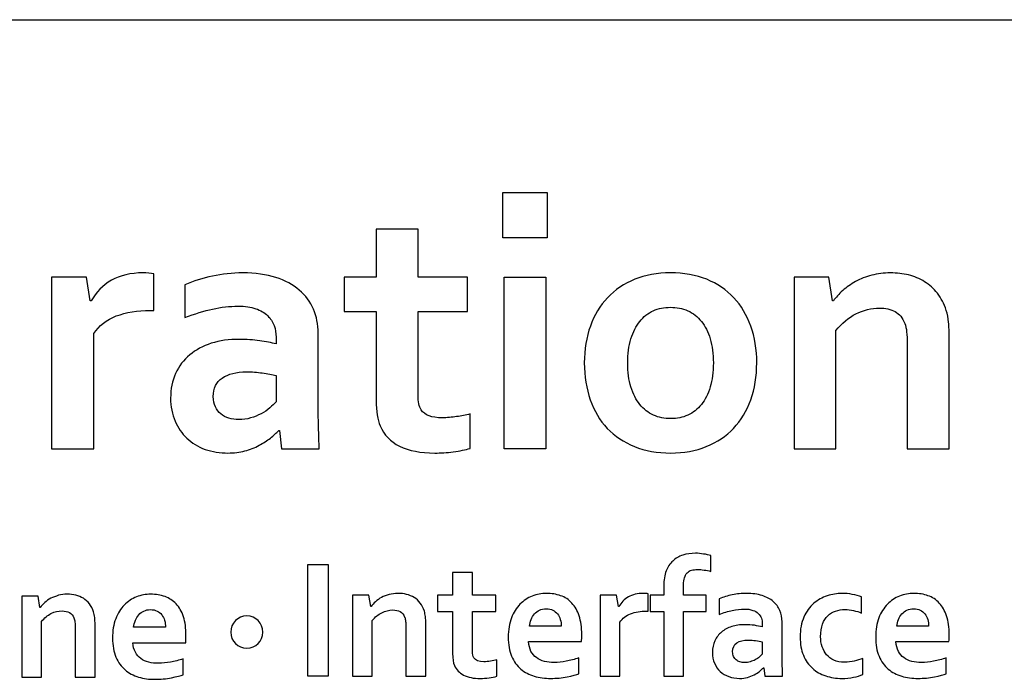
# Model space of a CAD drawing. Header units: inches. Extents: x 0 to 23.4, y 0 to 16.5.
# Tile 21 of 24: x 21.563 to 22.173, y 2.977 to 3.386. Entities that reach past the tile are written whole.
import ezdxf

# ---------------------------------------------------------------- set-up
doc = ezdxf.new("R2010")
doc.units = ezdxf.units.IN
doc.header["$LTSCALE"] = 1.28622
doc.header["$MEASUREMENT"] = 0
doc.layers.add('PRT0004-FORMAT', color=7, linetype='CONTINUOUS')

# ---------------------------------------------------------------- blocks, each defined once
blk = doc.blocks.new('M2I_CORP_CI_01_BL1', base_point=(21.20857, 3.14513))
at = {"layer": 'PRT0004-FORMAT', "color": 7, "linetype": 'CONTINUOUS'}
for p, q in [((21.86267, 3.2788), (21.88996, 3.2788)), ((21.86267, 3.25063), (21.86267, 3.2788)), ((21.88996, 3.2788), (21.88996, 3.25063)), ((21.88996, 3.25063), (21.86267, 3.25063)), ((21.86336, 3.22637), (21.88931, 3.22637)), ((21.86336, 3.12), (21.86336, 3.22637)), ((21.88931, 3.22637), (21.88931, 3.12)), ((21.88931, 3.12), (21.86336, 3.12)), ((21.7418, 2.97896), (21.7418, 3.04828)), ((21.7418, 3.04828), (21.75448, 3.04828)), ((21.75448, 3.04828), (21.75448, 2.97896)), ((21.75448, 2.97896), (21.7418, 2.97896))]:
    blk.add_line(p, q, dxfattribs=at)
for points, knots in [([(21.84234, 3.12013), (21.83948, 3.11925), (21.836, 3.11863), (21.83193, 3.11802), (21.82787, 3.11753), (21.82406, 3.1173), (21.82052, 3.1173), (21.8117, 3.1173), (21.80441, 3.1187), (21.79869, 3.1215), (21.79303, 3.12442), (21.78896, 3.12862), (21.78665, 3.13405), (21.78496, 3.13789), (21.78415, 3.14319), (21.78415, 3.1498), (21.78415, 3.1498), (21.78415, 3.20493), (21.78415, 3.20493), (21.78415, 3.20493), (21.76434, 3.20493), (21.76434, 3.20493), (21.76434, 3.20493), (21.76434, 3.22637), (21.76434, 3.22637), (21.76434, 3.22637), (21.78415, 3.22637), (21.78415, 3.22637), (21.78415, 3.22637), (21.78415, 3.256), (21.78415, 3.256), (21.78415, 3.256), (21.81014, 3.256), (21.81014, 3.256), (21.81014, 3.256), (21.81014, 3.22637), (21.81014, 3.22637), (21.81014, 3.22637), (21.84081, 3.22637), (21.84081, 3.22637), (21.84081, 3.22637), (21.84081, 3.20493), (21.84081, 3.20493), (21.84081, 3.20493), (21.81014, 3.20493), (21.81014, 3.20493), (21.81014, 3.20493), (21.81014, 3.15318), (21.81014, 3.15318), (21.81014, 3.14911), (21.81076, 3.14612), (21.81196, 3.1441), (21.81424, 3.14075), (21.81856, 3.13913), (21.825, 3.13913), (21.82806, 3.13913), (21.83099, 3.13942), (21.83402, 3.13987), (21.83694, 3.14027), (21.83974, 3.14079), (21.84234, 3.1415), (21.84234, 3.1415), (21.84234, 3.12013), (21.84234, 3.12013)], [0, 0, 0, 0, 1, 1, 1, 2, 2, 2, 3, 3, 3, 4, 4, 4, 5, 5, 5, 6, 6, 6, 7, 7, 7, 8, 8, 8, 9, 9, 9, 10, 10, 10, 11, 11, 11, 12, 12, 12, 13, 13, 13, 14, 14, 14, 15, 15, 15, 16, 16, 16, 17, 17, 17, 18, 18, 18, 19, 19, 19, 20, 20, 20, 21, 21, 21, 21]), ([(21.64646, 3.20571), (21.64646, 3.20571), (21.64431, 3.20571), (21.64431, 3.20571), (21.63631, 3.20571), (21.62928, 3.20448), (21.62323, 3.20223), (21.61725, 3.19982), (21.6126, 3.19612), (21.60924, 3.19127), (21.60924, 3.19127), (21.60924, 3.12), (21.60924, 3.12), (21.60924, 3.12), (21.58322, 3.12), (21.58322, 3.12), (21.58322, 3.12), (21.58322, 3.22637), (21.58322, 3.22637), (21.58322, 3.22637), (21.60476, 3.22637), (21.60476, 3.22637), (21.60476, 3.22637), (21.60716, 3.21157), (21.60716, 3.21157), (21.60716, 3.21157), (21.60762, 3.21157), (21.60762, 3.21157), (21.61074, 3.2169), (21.6149, 3.22113), (21.62024, 3.22435), (21.62564, 3.22734), (21.63218, 3.22894), (21.63966, 3.22894), (21.64233, 3.22894), (21.64457, 3.22874), (21.64646, 3.22838), (21.64646, 3.22838), (21.64646, 3.20571), (21.64646, 3.20571)], [0, 0, 0, 0, 1, 1, 1, 2, 2, 2, 3, 3, 3, 4, 4, 4, 5, 5, 5, 6, 6, 6, 7, 7, 7, 8, 8, 8, 9, 9, 9, 10, 10, 10, 11, 11, 11, 12, 12, 12, 13, 13, 13, 13]), ([(21.72436, 3.13132), (21.72436, 3.13132), (21.72387, 3.13132), (21.72387, 3.13132), (21.72244, 3.12969), (21.72069, 3.12813), (21.71867, 3.12654), (21.71656, 3.12494), (21.71428, 3.12355), (21.71164, 3.12208), (21.70904, 3.12055), (21.70605, 3.11945), (21.70286, 3.11863), (21.69961, 3.11769), (21.69619, 3.1173), (21.69242, 3.1173), (21.68744, 3.1173), (21.68269, 3.11805), (21.67827, 3.11954), (21.67381, 3.1212), (21.67007, 3.12355), (21.66695, 3.12644), (21.66386, 3.12934), (21.66142, 3.13288), (21.65963, 3.13711), (21.65781, 3.14131), (21.65687, 3.14609), (21.65687, 3.15129), (21.65687, 3.15698), (21.65787, 3.16216), (21.65999, 3.16655), (21.66207, 3.17117), (21.6649, 3.17501), (21.66874, 3.17813), (21.67245, 3.18125), (21.6769, 3.18366), (21.68208, 3.18528), (21.68731, 3.18698), (21.69307, 3.18772), (21.69932, 3.18772), (21.70393, 3.18772), (21.7082, 3.18746), (21.71203, 3.18691), (21.71591, 3.18639), (21.71932, 3.18567), (21.72222, 3.18486), (21.72222, 3.18486), (21.72222, 3.18909), (21.72222, 3.18909), (21.72222, 3.19163), (21.72179, 3.19397), (21.72101, 3.19634), (21.72017, 3.19859), (21.7188, 3.20064), (21.71691, 3.20246), (21.71509, 3.20425), (21.71265, 3.20571), (21.70966, 3.20675), (21.70663, 3.2077), (21.70299, 3.20831), (21.6987, 3.20831), (21.69343, 3.20831), (21.68816, 3.2077), (21.68289, 3.20653), (21.67762, 3.20535), (21.67189, 3.2036), (21.66571, 3.20129), (21.66571, 3.20129), (21.66571, 3.22159), (21.66571, 3.22159), (21.67111, 3.2239), (21.67677, 3.22575), (21.68273, 3.22695), (21.68874, 3.22819), (21.69505, 3.22894), (21.70159, 3.22894), (21.70937, 3.22894), (21.71623, 3.22796), (21.72202, 3.22607), (21.72778, 3.22425), (21.73269, 3.22159), (21.73656, 3.2182), (21.74053, 3.21489), (21.74339, 3.21098), (21.74538, 3.20653), (21.74729, 3.20184), (21.74824, 3.19699), (21.74824, 3.19163), (21.74824, 3.19163), (21.74824, 3.15159), (21.74824, 3.15159), (21.74824, 3.14453), (21.74834, 3.13864), (21.7485, 3.1335), (21.74863, 3.12849), (21.74879, 3.124), (21.74892, 3.12), (21.74892, 3.12), (21.7255, 3.12), (21.7255, 3.12), (21.7255, 3.12), (21.72436, 3.13132), (21.72436, 3.13132)], [0, 0, 0, 0, 1, 1, 1, 2, 2, 2, 3, 3, 3, 4, 4, 4, 5, 5, 5, 6, 6, 6, 7, 7, 7, 8, 8, 8, 9, 9, 9, 10, 10, 10, 11, 11, 11, 12, 12, 12, 13, 13, 13, 14, 14, 14, 15, 15, 15, 16, 16, 16, 17, 17, 17, 18, 18, 18, 19, 19, 19, 20, 20, 20, 21, 21, 21, 22, 22, 22, 23, 23, 23, 24, 24, 24, 25, 25, 25, 26, 26, 26, 27, 27, 27, 28, 28, 28, 29, 29, 29, 30, 30, 30, 31, 31, 31, 32, 32, 32, 33, 33, 33, 34, 34, 34, 34]), ([(22.01985, 3.17315), (22.01985, 3.16479), (22.01861, 3.15721), (22.01611, 3.15035), (22.01364, 3.14336), (22.01016, 3.13747), (22.0055, 3.13259), (22.00085, 3.12777), (21.99529, 3.124), (21.98862, 3.12127), (21.98205, 3.11863), (21.97473, 3.1173), (21.96663, 3.1173), (21.95824, 3.1173), (21.95076, 3.11863), (21.94412, 3.12127), (21.93752, 3.124), (21.93196, 3.12777), (21.92727, 3.13259), (21.92265, 3.13747), (21.91914, 3.14336), (21.91677, 3.15035), (21.91433, 3.15721), (21.91306, 3.16479), (21.91306, 3.17315), (21.91306, 3.18148), (21.91433, 3.18906), (21.9168, 3.19595), (21.91927, 3.20278), (21.92282, 3.2087), (21.92744, 3.21352), (21.93209, 3.21846), (21.93772, 3.2222), (21.94425, 3.22497), (21.95089, 3.22764), (21.95824, 3.22894), (21.96637, 3.22894), (21.97473, 3.22894), (21.98218, 3.22764), (21.98885, 3.22497), (21.99542, 3.2222), (22.00098, 3.21846), (22.00567, 3.21352), (22.01022, 3.2087), (22.01373, 3.20278), (22.01617, 3.19595), (22.01871, 3.18906), (22.01985, 3.18148), (22.01985, 3.17315)], [0, 0, 0, 0, 1, 1, 1, 2, 2, 2, 3, 3, 3, 4, 4, 4, 5, 5, 5, 6, 6, 6, 7, 7, 7, 8, 8, 8, 9, 9, 9, 10, 10, 10, 11, 11, 11, 12, 12, 12, 13, 13, 13, 14, 14, 14, 15, 15, 15, 16, 16, 16, 16]), ([(22.06682, 3.21157), (22.06682, 3.21157), (22.06728, 3.21157), (22.06728, 3.21157), (22.06877, 3.21365), (22.07069, 3.21589), (22.07307, 3.21798), (22.07544, 3.22009), (22.07814, 3.22188), (22.0811, 3.2236), (22.08409, 3.22516), (22.08738, 3.2265), (22.09109, 3.22751), (22.09466, 3.22838), (22.09857, 3.22894), (22.10257, 3.22894), (22.10657, 3.22894), (22.11021, 3.22838), (22.11389, 3.22764), (22.11747, 3.22676), (22.12075, 3.22529), (22.12374, 3.22347), (22.12674, 3.22162), (22.12944, 3.21921), (22.13168, 3.21632), (22.13406, 3.21332), (22.13591, 3.20978), (22.13715, 3.20571), (22.13789, 3.20347), (22.13842, 3.2009), (22.13864, 3.19833), (22.13887, 3.19556), (22.1391, 3.19251), (22.1391, 3.18903), (22.1391, 3.18903), (22.1391, 3.12), (22.1391, 3.12), (22.1391, 3.12), (22.11298, 3.12), (22.11298, 3.12), (22.11298, 3.12), (22.11298, 3.18496), (22.11298, 3.18496), (22.11298, 3.18772), (22.11291, 3.19023), (22.11265, 3.19238), (22.11249, 3.19426), (22.11203, 3.19612), (22.11151, 3.19761), (22.11015, 3.20103), (22.1082, 3.20347), (22.1055, 3.20493), (22.10286, 3.2064), (22.09958, 3.20714), (22.09584, 3.20714), (22.09073, 3.20714), (22.08595, 3.20584), (22.08126, 3.2036), (22.07664, 3.20116), (22.07251, 3.19774), (22.0689, 3.19316), (22.0689, 3.19316), (22.0689, 3.12), (22.0689, 3.12), (22.0689, 3.12), (22.04298, 3.12), (22.04298, 3.12), (22.04298, 3.12), (22.04298, 3.22637), (22.04298, 3.22637), (22.04298, 3.22637), (22.06441, 3.22637), (22.06441, 3.22637), (22.06441, 3.22637), (22.06682, 3.21157), (22.06682, 3.21157)], [0, 0, 0, 0, 1, 1, 1, 2, 2, 2, 3, 3, 3, 4, 4, 4, 5, 5, 5, 6, 6, 6, 7, 7, 7, 8, 8, 8, 9, 9, 9, 10, 10, 10, 11, 11, 11, 12, 12, 12, 13, 13, 13, 14, 14, 14, 15, 15, 15, 16, 16, 16, 17, 17, 17, 18, 18, 18, 19, 19, 19, 20, 20, 20, 21, 21, 21, 22, 22, 22, 23, 23, 23, 24, 24, 24, 25, 25, 25, 25]), ([(21.99298, 3.17315), (21.99298, 3.17871), (21.99236, 3.18366), (21.991, 3.18802), (21.98973, 3.19238), (21.98787, 3.19595), (21.98556, 3.19888), (21.98316, 3.20178), (21.98043, 3.20402), (21.97714, 3.20548), (21.97379, 3.20692), (21.97024, 3.2076), (21.96637, 3.2076), (21.96253, 3.2076), (21.95905, 3.20692), (21.9558, 3.20548), (21.95252, 3.20402), (21.94972, 3.20178), (21.94741, 3.19888), (21.94507, 3.19595), (21.94325, 3.19238), (21.94194, 3.18802), (21.94058, 3.18366), (21.93993, 3.17871), (21.93993, 3.17315), (21.93993, 3.16746), (21.94058, 3.16248), (21.94194, 3.15822), (21.94325, 3.15386), (21.94507, 3.15035), (21.94744, 3.14736), (21.94982, 3.14446), (21.95258, 3.14222), (21.9559, 3.14079), (21.95912, 3.13929), (21.96266, 3.13864), (21.96663, 3.13864), (21.97047, 3.13864), (21.97398, 3.13929), (21.97724, 3.14079), (21.98046, 3.14222), (21.98316, 3.14446), (21.98556, 3.14736), (21.98787, 3.15035), (21.98973, 3.15386), (21.991, 3.15822), (21.99236, 3.16248), (21.99298, 3.16746), (21.99298, 3.17315)], [0, 0, 0, 0, 1, 1, 1, 2, 2, 2, 3, 3, 3, 4, 4, 4, 5, 5, 5, 6, 6, 6, 7, 7, 7, 8, 8, 8, 9, 9, 9, 10, 10, 10, 11, 11, 11, 12, 12, 12, 13, 13, 13, 14, 14, 14, 15, 15, 15, 16, 16, 16, 16]), ([(21.72222, 3.16528), (21.71974, 3.1658), (21.71691, 3.16642), (21.71366, 3.16691), (21.71051, 3.16736), (21.70725, 3.16765), (21.70393, 3.16765), (21.69756, 3.16765), (21.69258, 3.16629), (21.68887, 3.16375), (21.68513, 3.16134), (21.68328, 3.15747), (21.68328, 3.15224), (21.68328, 3.1498), (21.6837, 3.14775), (21.68458, 3.14599), (21.68536, 3.1441), (21.68656, 3.14267), (21.68796, 3.1415), (21.68946, 3.14033), (21.69112, 3.13948), (21.69301, 3.13883), (21.69492, 3.13818), (21.69688, 3.13805), (21.69906, 3.13805), (21.70159, 3.13805), (21.70413, 3.13831), (21.70644, 3.13903), (21.70881, 3.13968), (21.71093, 3.14066), (21.71288, 3.14163), (21.71496, 3.14274), (21.71665, 3.14384), (21.71828, 3.14524), (21.71987, 3.14661), (21.72114, 3.14791), (21.72222, 3.14905), (21.72222, 3.14905), (21.72222, 3.16528), (21.72222, 3.16528)], [0, 0, 0, 0, 1, 1, 1, 2, 2, 2, 3, 3, 3, 4, 4, 4, 5, 5, 5, 6, 6, 6, 7, 7, 7, 8, 8, 8, 9, 9, 9, 10, 10, 10, 11, 11, 11, 12, 12, 12, 13, 13, 13, 13]), ([(21.99135, 3.04398), (21.99009, 3.04427), (21.98865, 3.0446), (21.98722, 3.04479), (21.98576, 3.04502), (21.98443, 3.04509), (21.98316, 3.04509), (21.98176, 3.04509), (21.98056, 3.04496), (21.97948, 3.04473), (21.97841, 3.04434), (21.9775, 3.04379), (21.97668, 3.04304), (21.97607, 3.04229), (21.97545, 3.04122), (21.97512, 3.04005), (21.97473, 3.03891), (21.97451, 3.03741), (21.97451, 3.03569), (21.97451, 3.03569), (21.97451, 3.02912), (21.97451, 3.02912), (21.97451, 3.02912), (21.98846, 3.02912), (21.98846, 3.02912), (21.98846, 3.02912), (21.98846, 3.01903), (21.98846, 3.01903), (21.98846, 3.01903), (21.97451, 3.01903), (21.97451, 3.01903), (21.97451, 3.01903), (21.97451, 2.97896), (21.97451, 2.97896), (21.97451, 2.97896), (21.96231, 2.97896), (21.96231, 2.97896), (21.96231, 2.97896), (21.96231, 3.01903), (21.96231, 3.01903), (21.96231, 3.01903), (21.95378, 3.01903), (21.95378, 3.01903), (21.95378, 3.01903), (21.95378, 3.02912), (21.95378, 3.02912), (21.95378, 3.02912), (21.96231, 3.02912), (21.96231, 3.02912), (21.96231, 3.02912), (21.96231, 3.03504), (21.96231, 3.03504), (21.96231, 3.03855), (21.96276, 3.04164), (21.96374, 3.04421), (21.96468, 3.04665), (21.96611, 3.04889), (21.9678, 3.05036), (21.96963, 3.05208), (21.97168, 3.05322), (21.97402, 3.05403), (21.97646, 3.05485), (21.97899, 3.05517), (21.98186, 3.05517), (21.98358, 3.05517), (21.98524, 3.05504), (21.98696, 3.05472), (21.98865, 3.05449), (21.99018, 3.05416), (21.99135, 3.05371), (21.99135, 3.05371), (21.99135, 3.04398), (21.99135, 3.04398)], [0, 0, 0, 0, 1, 1, 1, 2, 2, 2, 3, 3, 3, 4, 4, 4, 5, 5, 5, 6, 6, 6, 7, 7, 7, 8, 8, 8, 9, 9, 9, 10, 10, 10, 11, 11, 11, 12, 12, 12, 13, 13, 13, 14, 14, 14, 15, 15, 15, 16, 16, 16, 17, 17, 17, 18, 18, 18, 19, 19, 19, 20, 20, 20, 21, 21, 21, 22, 22, 22, 23, 23, 23, 24, 24, 24, 24]), ([(21.85893, 2.97896), (21.85757, 2.97863), (21.85587, 2.97818), (21.85405, 2.97801), (21.85217, 2.97779), (21.85031, 2.97762), (21.84869, 2.97762), (21.84449, 2.97762), (21.84098, 2.97824), (21.83831, 2.97964), (21.83571, 2.9811), (21.83385, 2.98302), (21.83268, 2.98556), (21.83187, 2.98735), (21.83148, 2.98992), (21.83148, 2.99301), (21.83148, 2.99301), (21.83148, 3.01903), (21.83148, 3.01903), (21.83148, 3.01903), (21.82218, 3.01903), (21.82218, 3.01903), (21.82218, 3.01903), (21.82218, 3.02912), (21.82218, 3.02912), (21.82218, 3.02912), (21.83148, 3.02912), (21.83148, 3.02912), (21.83148, 3.02912), (21.83148, 3.04317), (21.83148, 3.04317), (21.83148, 3.04317), (21.84381, 3.04317), (21.84381, 3.04317), (21.84381, 3.04317), (21.84381, 3.02912), (21.84381, 3.02912), (21.84381, 3.02912), (21.85828, 3.02912), (21.85828, 3.02912), (21.85828, 3.02912), (21.85828, 3.01903), (21.85828, 3.01903), (21.85828, 3.01903), (21.84381, 3.01903), (21.84381, 3.01903), (21.84381, 3.01903), (21.84381, 2.9946), (21.84381, 2.9946), (21.84381, 2.99268), (21.84407, 2.99125), (21.84465, 2.99037), (21.84569, 2.98872), (21.84771, 2.98797), (21.8508, 2.98797), (21.85223, 2.98797), (21.85366, 2.98807), (21.85506, 2.98836), (21.85643, 2.98849), (21.8577, 2.98878), (21.85893, 2.98907), (21.85893, 2.98907), (21.85893, 2.97896), (21.85893, 2.97896)], [0, 0, 0, 0, 1, 1, 1, 2, 2, 2, 3, 3, 3, 4, 4, 4, 5, 5, 5, 6, 6, 6, 7, 7, 7, 8, 8, 8, 9, 9, 9, 10, 10, 10, 11, 11, 11, 12, 12, 12, 13, 13, 13, 14, 14, 14, 15, 15, 15, 16, 16, 16, 17, 17, 17, 18, 18, 18, 19, 19, 19, 20, 20, 20, 21, 21, 21, 21]), ([(21.78083, 3.02215), (21.78083, 3.02215), (21.78099, 3.02215), (21.78099, 3.02215), (21.78174, 3.02316), (21.78265, 3.02411), (21.78376, 3.02518), (21.78487, 3.02622), (21.78617, 3.0271), (21.7875, 3.02785), (21.7889, 3.02853), (21.79046, 3.02912), (21.79222, 3.0296), (21.79384, 3.03006), (21.79573, 3.03032), (21.79771, 3.03032), (21.79957, 3.03032), (21.80129, 3.03012), (21.80298, 3.02973), (21.80471, 3.02934), (21.8063, 3.02856), (21.8077, 3.02778), (21.80913, 3.02697), (21.81033, 3.0257), (21.81144, 3.02427), (21.81251, 3.02303), (21.81339, 3.02121), (21.81401, 3.01936), (21.8143, 3.01832), (21.81456, 3.01715), (21.81463, 3.01594), (21.81482, 3.01461), (21.81489, 3.01311), (21.81489, 3.01145), (21.81489, 3.01145), (21.81489, 2.97896), (21.81489, 2.97896), (21.81489, 2.97896), (21.80263, 2.97896), (21.80263, 2.97896), (21.80263, 2.97896), (21.80263, 3.0096), (21.80263, 3.0096), (21.80263, 3.01087), (21.80253, 3.01217), (21.8024, 3.01298), (21.80233, 3.01399), (21.80217, 3.01493), (21.80181, 3.01568), (21.80129, 3.01718), (21.80025, 3.01832), (21.79908, 3.01903), (21.79778, 3.01972), (21.79628, 3.02004), (21.79453, 3.02004), (21.79209, 3.02004), (21.78971, 3.01942), (21.7877, 3.01835), (21.78542, 3.01724), (21.78347, 3.01568), (21.78177, 3.01353), (21.78177, 3.01353), (21.78177, 2.97896), (21.78177, 2.97896), (21.78177, 2.97896), (21.76948, 2.97896), (21.76948, 2.97896), (21.76948, 2.97896), (21.76948, 3.02912), (21.76948, 3.02912), (21.76948, 3.02912), (21.77966, 3.02912), (21.77966, 3.02912), (21.77966, 3.02912), (21.78083, 3.02215), (21.78083, 3.02215)], [0, 0, 0, 0, 1, 1, 1, 2, 2, 2, 3, 3, 3, 4, 4, 4, 5, 5, 5, 6, 6, 6, 7, 7, 7, 8, 8, 8, 9, 9, 9, 10, 10, 10, 11, 11, 11, 12, 12, 12, 13, 13, 13, 14, 14, 14, 15, 15, 15, 16, 16, 16, 17, 17, 17, 18, 18, 18, 19, 19, 19, 20, 20, 20, 21, 21, 21, 22, 22, 22, 23, 23, 23, 24, 24, 24, 25, 25, 25, 25]), ([(21.89436, 2.98745), (21.89676, 2.98745), (21.89927, 2.98784), (21.90184, 2.98836), (21.90441, 2.98872), (21.90698, 2.98946), (21.90971, 2.99037), (21.90971, 2.99037), (21.90971, 2.98042), (21.90971, 2.98042), (21.90815, 2.97987), (21.90571, 2.97925), (21.90249, 2.97863), (21.89914, 2.97798), (21.89572, 2.97762), (21.89224, 2.97762), (21.8887, 2.97762), (21.88531, 2.97805), (21.88209, 2.97905), (21.8789, 2.97993), (21.87611, 2.98143), (21.8737, 2.98338), (21.87136, 2.98543), (21.86947, 2.98813), (21.86804, 2.99138), (21.86664, 2.99457), (21.86596, 2.99851), (21.86596, 3.00319), (21.86596, 3.00774), (21.86664, 3.01168), (21.86791, 3.01516), (21.86924, 3.01851), (21.871, 3.02144), (21.87324, 3.02355), (21.87542, 3.02586), (21.87799, 3.02755), (21.88079, 3.02856), (21.88365, 3.02977), (21.88655, 3.03032), (21.88961, 3.03032), (21.89279, 3.03032), (21.89572, 3.0298), (21.89842, 3.02889), (21.90109, 3.02801), (21.9034, 3.02642), (21.90535, 3.02427), (21.90724, 3.02229), (21.90883, 3.01962), (21.90987, 3.01636), (21.91098, 3.01305), (21.9115, 3.00924), (21.9115, 3.00475), (21.91147, 3.00309), (21.91143, 3.00156), (21.91137, 3.00043), (21.91137, 3.00043), (21.87848, 3.00043), (21.87848, 3.00043), (21.87871, 2.99812), (21.8792, 2.9961), (21.88004, 2.99438), (21.88092, 2.99288), (21.88206, 2.99148), (21.88343, 2.9905), (21.88479, 2.98946), (21.88642, 2.98868), (21.88834, 2.9882), (21.89022, 2.98784), (21.89224, 2.98745), (21.89436, 2.98745)], [0, 0, 0, 0, 1, 1, 1, 2, 2, 2, 3, 3, 3, 4, 4, 4, 5, 5, 5, 6, 6, 6, 7, 7, 7, 8, 8, 8, 9, 9, 9, 10, 10, 10, 11, 11, 11, 12, 12, 12, 13, 13, 13, 14, 14, 14, 15, 15, 15, 16, 16, 16, 17, 17, 17, 18, 18, 18, 19, 19, 19, 20, 20, 20, 21, 21, 21, 22, 22, 22, 23, 23, 23, 23]), ([(21.95268, 3.01936), (21.95268, 3.01936), (21.95167, 3.01936), (21.95167, 3.01936), (21.94793, 3.01936), (21.94461, 3.0188), (21.94175, 3.01767), (21.93895, 3.01656), (21.93671, 3.01493), (21.93515, 3.01249), (21.93515, 3.01249), (21.93515, 2.97896), (21.93515, 2.97896), (21.93515, 2.97896), (21.92295, 2.97896), (21.92295, 2.97896), (21.92295, 2.97896), (21.92295, 3.02912), (21.92295, 3.02912), (21.92295, 3.02912), (21.93303, 3.02912), (21.93303, 3.02912), (21.93303, 3.02912), (21.93417, 3.02215), (21.93417, 3.02215), (21.93417, 3.02215), (21.9344, 3.02215), (21.9344, 3.02215), (21.93586, 3.02466), (21.93785, 3.02668), (21.94035, 3.02814), (21.94295, 3.0296), (21.94598, 3.03032), (21.94956, 3.03032), (21.95076, 3.03032), (21.95183, 3.03019), (21.95268, 3.03012), (21.95268, 3.03012), (21.95268, 3.01936), (21.95268, 3.01936)], [0, 0, 0, 0, 1, 1, 1, 2, 2, 2, 3, 3, 3, 4, 4, 4, 5, 5, 5, 6, 6, 6, 7, 7, 7, 8, 8, 8, 9, 9, 9, 10, 10, 10, 11, 11, 11, 12, 12, 12, 13, 13, 13, 13]), ([(22.02427, 2.98419), (22.02427, 2.98419), (22.02401, 2.98419), (22.02401, 2.98419), (22.0233, 2.98358), (22.02252, 2.98286), (22.02161, 2.98195), (22.02066, 2.9812), (22.01956, 2.98062), (22.01822, 2.97993), (22.01699, 2.97925), (22.01562, 2.97873), (22.01409, 2.97818), (22.01263, 2.97782), (22.011, 2.97762), (22.00918, 2.97762), (22.00677, 2.97762), (22.00463, 2.97801), (22.00254, 2.97873), (22.0005, 2.97954), (21.99867, 2.98062), (21.99718, 2.98188), (21.99575, 2.98335), (21.99454, 2.98507), (21.99373, 2.98709), (21.99275, 2.98901), (21.99243, 2.99125), (21.99243, 2.99369), (21.99243, 2.99639), (21.99295, 2.99886), (21.99392, 3.00091), (21.99487, 3.00309), (21.99623, 3.00491), (21.99806, 3.00631), (21.99975, 3.00788), (22.00186, 3.00898), (22.00433, 3.00976), (22.00674, 3.01061), (22.00951, 3.01087), (22.01247, 3.01087), (22.01468, 3.01087), (22.0166, 3.01074), (22.01842, 3.01054), (22.02027, 3.01018), (22.02183, 3.00996), (22.02323, 3.0096), (22.02323, 3.0096), (22.02323, 3.01145), (22.02323, 3.01145), (22.02323, 3.01269), (22.0231, 3.01386), (22.02271, 3.01493), (22.02229, 3.01604), (22.02161, 3.01692), (22.02073, 3.01786), (22.01985, 3.01874), (22.01878, 3.01936), (22.01734, 3.01981), (22.01588, 3.02046), (22.01422, 3.02059), (22.01214, 3.02059), (22.0097, 3.02059), (22.00723, 3.02037), (22.00472, 3.01978), (22.00219, 3.01923), (21.99949, 3.01835), (21.99656, 3.01734), (21.99656, 3.01734), (21.99656, 3.02694), (21.99656, 3.02694), (21.99919, 3.02801), (22.00186, 3.02882), (22.00472, 3.02941), (22.00749, 3.03003), (22.01042, 3.03025), (22.01354, 3.03032), (22.01718, 3.03032), (22.02037, 3.02993), (22.02317, 3.02899), (22.02593, 3.02811), (22.02821, 3.02694), (22.03003, 3.02534), (22.03182, 3.02378), (22.03328, 3.02183), (22.03416, 3.01978), (22.03507, 3.0176), (22.03553, 3.01523), (22.03553, 3.01269), (22.03553, 3.01269), (22.03553, 2.99392), (22.03553, 2.99392), (22.03553, 2.99057), (22.03563, 2.98761), (22.03566, 2.98537), (22.03572, 2.98293), (22.03579, 2.98081), (22.03585, 2.97896), (22.03585, 2.97896), (22.02479, 2.97896), (22.02479, 2.97896), (22.02479, 2.97896), (22.02427, 2.98419), (22.02427, 2.98419)], [0, 0, 0, 0, 1, 1, 1, 2, 2, 2, 3, 3, 3, 4, 4, 4, 5, 5, 5, 6, 6, 6, 7, 7, 7, 8, 8, 8, 9, 9, 9, 10, 10, 10, 11, 11, 11, 12, 12, 12, 13, 13, 13, 14, 14, 14, 15, 15, 15, 16, 16, 16, 17, 17, 17, 18, 18, 18, 19, 19, 19, 20, 20, 20, 21, 21, 21, 22, 22, 22, 23, 23, 23, 24, 24, 24, 25, 25, 25, 26, 26, 26, 27, 27, 27, 28, 28, 28, 29, 29, 29, 30, 30, 30, 31, 31, 31, 32, 32, 32, 33, 33, 33, 34, 34, 34, 34]), ([(22.08546, 2.98), (22.0839, 2.97941), (22.08201, 2.97879), (22.07973, 2.97831), (22.07749, 2.97782), (22.07515, 2.97762), (22.07264, 2.97762), (22.069, 2.97762), (22.06558, 2.97818), (22.06253, 2.97925), (22.05934, 2.98023), (22.05664, 2.98175), (22.05433, 2.98393), (22.05195, 2.98605), (22.05004, 2.98868), (22.0487, 2.992), (22.0474, 2.99512), (22.04672, 2.99896), (22.04672, 3.00326), (22.04672, 3.0081), (22.04747, 3.01217), (22.04906, 3.01568), (22.05062, 3.01913), (22.05264, 3.02193), (22.05508, 3.02404), (22.05758, 3.02622), (22.06035, 3.02785), (22.06347, 3.02879), (22.06653, 3.0298), (22.06955, 3.03032), (22.07258, 3.03032), (22.07482, 3.03032), (22.077, 3.03012), (22.07902, 3.02973), (22.0811, 3.02934), (22.08299, 3.02879), (22.08468, 3.02814), (22.08468, 3.02814), (22.08468, 3.01812), (22.08468, 3.01812), (22.08321, 3.0188), (22.08156, 3.01929), (22.07977, 3.01972), (22.07814, 3.0202), (22.07629, 3.02033), (22.0743, 3.02033), (22.07238, 3.02033), (22.07046, 3.01998), (22.06864, 3.01936), (22.06689, 3.0188), (22.06529, 3.01786), (22.06389, 3.0165), (22.06253, 3.01516), (22.06142, 3.01353), (22.06057, 3.01129), (22.05979, 3.00921), (22.0594, 3.00654), (22.0594, 3.00348), (22.0594, 3.0013), (22.0597, 2.99919), (22.06035, 2.99727), (22.06097, 2.99532), (22.06191, 2.99369), (22.06305, 2.99229), (22.06432, 2.99099), (22.06581, 2.98976), (22.06767, 2.98894), (22.06946, 2.98813), (22.0716, 2.98761), (22.07417, 2.98761), (22.07638, 2.98761), (22.0785, 2.9879), (22.08025, 2.98842), (22.08214, 2.98881), (22.08383, 2.98927), (22.08546, 2.98998), (22.08546, 2.98998), (22.08546, 2.98), (22.08546, 2.98)], [0, 0, 0, 0, 1, 1, 1, 2, 2, 2, 3, 3, 3, 4, 4, 4, 5, 5, 5, 6, 6, 6, 7, 7, 7, 8, 8, 8, 9, 9, 9, 10, 10, 10, 11, 11, 11, 12, 12, 12, 13, 13, 13, 14, 14, 14, 15, 15, 15, 16, 16, 16, 17, 17, 17, 18, 18, 18, 19, 19, 19, 20, 20, 20, 21, 21, 21, 22, 22, 22, 23, 23, 23, 24, 24, 24, 25, 25, 25, 26, 26, 26, 26]), ([(22.12192, 2.98745), (22.12423, 2.98745), (22.12674, 2.98784), (22.12931, 2.98836), (22.13194, 2.98872), (22.13454, 2.98946), (22.13718, 2.99037), (22.13718, 2.99037), (22.13718, 2.98042), (22.13718, 2.98042), (22.13559, 2.97987), (22.13315, 2.97925), (22.12993, 2.97863), (22.12667, 2.97798), (22.12326, 2.97762), (22.11974, 2.97762), (22.11617, 2.97762), (22.11275, 2.97805), (22.10963, 2.97905), (22.10637, 2.97993), (22.10361, 2.98143), (22.1013, 2.98338), (22.09886, 2.98543), (22.09701, 2.98813), (22.09558, 2.99138), (22.09418, 2.99457), (22.09349, 2.99851), (22.09349, 3.00319), (22.09349, 3.00774), (22.09411, 3.01168), (22.09541, 3.01516), (22.09681, 3.01851), (22.09857, 3.02144), (22.10071, 3.02355), (22.10293, 3.02586), (22.10543, 3.02755), (22.10829, 3.02856), (22.11119, 3.02977), (22.11408, 3.03032), (22.11714, 3.03032), (22.12033, 3.03032), (22.12326, 3.0298), (22.12589, 3.02889), (22.12859, 3.02801), (22.13087, 3.02642), (22.13289, 3.02427), (22.13477, 3.02229), (22.1363, 3.01962), (22.13737, 3.01636), (22.13848, 3.01305), (22.1391, 3.00924), (22.1391, 3.00475), (22.13894, 3.00309), (22.13894, 3.00156), (22.13887, 3.00043), (22.13887, 3.00043), (22.10602, 3.00043), (22.10602, 3.00043), (22.10615, 2.99812), (22.10673, 2.9961), (22.10758, 2.99438), (22.10842, 2.99288), (22.10956, 2.99148), (22.11093, 2.9905), (22.11236, 2.98946), (22.11399, 2.98868), (22.11584, 2.9882), (22.11773, 2.98784), (22.11974, 2.98745), (22.12192, 2.98745)], [0, 0, 0, 0, 1, 1, 1, 2, 2, 2, 3, 3, 3, 4, 4, 4, 5, 5, 5, 6, 6, 6, 7, 7, 7, 8, 8, 8, 9, 9, 9, 10, 10, 10, 11, 11, 11, 12, 12, 12, 13, 13, 13, 14, 14, 14, 15, 15, 15, 16, 16, 16, 17, 17, 17, 18, 18, 18, 19, 19, 19, 20, 20, 20, 21, 21, 21, 22, 22, 22, 23, 23, 23, 23]), ([(21.57597, 3.0216), (21.57597, 3.0216), (21.5762, 3.0216), (21.5762, 3.0216), (21.57688, 3.02258), (21.57782, 3.02355), (21.57893, 3.02466), (21.58, 3.02564), (21.5813, 3.02651), (21.5827, 3.02729), (21.58413, 3.02804), (21.58573, 3.02856), (21.58739, 3.02912), (21.58911, 3.02957), (21.59093, 3.0298), (21.59292, 3.0298), (21.5947, 3.0298), (21.59649, 3.02957), (21.59812, 3.02912), (21.59991, 3.02876), (21.60147, 3.02814), (21.60284, 3.02726), (21.60424, 3.02642), (21.6055, 3.02518), (21.60661, 3.02385), (21.60768, 3.02242), (21.60856, 3.02079), (21.60915, 3.0188), (21.60954, 3.0178), (21.60973, 3.01656), (21.60986, 3.01536), (21.60996, 3.01406), (21.61009, 3.01262), (21.61009, 3.01093), (21.61009, 3.01093), (21.61009, 2.97837), (21.61009, 2.97837), (21.61009, 2.97837), (21.59779, 2.97837), (21.59779, 2.97837), (21.59779, 2.97837), (21.59779, 3.00911), (21.59779, 3.00911), (21.59779, 3.01044), (21.59776, 3.01145), (21.59766, 3.01249), (21.5976, 3.01353), (21.59731, 3.01432), (21.59705, 3.0151), (21.59643, 3.01666), (21.59552, 3.0178), (21.59418, 3.01841), (21.59292, 3.01913), (21.59148, 3.01942), (21.58966, 3.01942), (21.58732, 3.01942), (21.58501, 3.019), (21.5828, 3.01786), (21.58062, 3.01666), (21.57873, 3.0151), (21.57698, 3.01292), (21.57698, 3.01292), (21.57698, 2.97837), (21.57698, 2.97837), (21.57698, 2.97837), (21.56468, 2.97837), (21.56468, 2.97837), (21.56468, 2.97837), (21.56468, 3.02853), (21.56468, 3.02853), (21.56468, 3.02853), (21.57489, 3.02853), (21.57489, 3.02853), (21.57489, 3.02853), (21.57597, 3.0216), (21.57597, 3.0216)], [0, 0, 0, 0, 1, 1, 1, 2, 2, 2, 3, 3, 3, 4, 4, 4, 5, 5, 5, 6, 6, 6, 7, 7, 7, 8, 8, 8, 9, 9, 9, 10, 10, 10, 11, 11, 11, 12, 12, 12, 13, 13, 13, 14, 14, 14, 15, 15, 15, 16, 16, 16, 17, 17, 17, 18, 18, 18, 19, 19, 19, 20, 20, 20, 21, 21, 21, 22, 22, 22, 23, 23, 23, 24, 24, 24, 25, 25, 25, 25]), ([(21.64932, 2.98702), (21.65176, 2.98702), (21.6542, 2.98725), (21.65683, 2.98774), (21.6594, 2.9882), (21.66207, 2.98894), (21.66467, 2.98976), (21.66467, 2.98976), (21.66467, 2.97993), (21.66467, 2.97993), (21.66308, 2.97932), (21.6607, 2.97866), (21.65739, 2.97805), (21.6541, 2.97736), (21.65065, 2.97707), (21.64717, 2.97707), (21.64359, 2.97707), (21.64024, 2.97749), (21.63706, 2.9785), (21.63384, 2.97941), (21.63097, 2.98094), (21.6287, 2.98293), (21.62629, 2.98491), (21.62444, 2.98748), (21.62304, 2.99086), (21.62164, 2.99405), (21.62092, 2.99805), (21.62092, 3.00267), (21.62092, 3.00713), (21.62157, 3.01123), (21.62287, 3.01461), (21.62421, 3.01799), (21.62596, 3.02085), (21.62821, 3.0231), (21.63036, 3.02534), (21.63296, 3.02703), (21.63572, 3.02814), (21.63862, 3.02928), (21.64155, 3.0298), (21.64457, 3.0298), (21.64776, 3.0298), (21.65065, 3.02934), (21.65345, 3.0283), (21.65602, 3.02742), (21.65833, 3.02586), (21.66031, 3.02385), (21.66227, 3.0218), (21.66373, 3.01906), (21.66484, 3.01588), (21.66597, 3.01249), (21.6664, 3.00872), (21.6664, 3.00423), (21.6664, 3.00254), (21.6664, 3.00104), (21.66633, 2.99974), (21.66633, 2.99974), (21.63345, 2.99974), (21.63345, 2.99974), (21.63364, 2.99753), (21.63413, 2.99558), (21.63504, 2.99392), (21.63582, 2.9922), (21.63702, 2.99099), (21.63842, 2.98992), (21.63979, 2.98894), (21.64138, 2.98813), (21.64337, 2.98761), (21.64516, 2.98725), (21.64717, 2.98702), (21.64932, 2.98702)], [0, 0, 0, 0, 1, 1, 1, 2, 2, 2, 3, 3, 3, 4, 4, 4, 5, 5, 5, 6, 6, 6, 7, 7, 7, 8, 8, 8, 9, 9, 9, 10, 10, 10, 11, 11, 11, 12, 12, 12, 13, 13, 13, 14, 14, 14, 15, 15, 15, 16, 16, 16, 17, 17, 17, 18, 18, 18, 19, 19, 19, 20, 20, 20, 21, 21, 21, 22, 22, 22, 23, 23, 23, 23]), ([(21.64441, 3.02027), (21.64288, 3.02027), (21.64151, 3.01998), (21.64031, 3.01936), (21.63904, 3.0188), (21.638, 3.01806), (21.63715, 3.01708), (21.63631, 3.01604), (21.63553, 3.01493), (21.63514, 3.01363), (21.63455, 3.01223), (21.63416, 3.01087), (21.63397, 3.00937), (21.63397, 3.00937), (21.65371, 3.00937), (21.65371, 3.00937), (21.65371, 3.01087), (21.65358, 3.01223), (21.65316, 3.01363), (21.65277, 3.01493), (21.65215, 3.01604), (21.65143, 3.01708), (21.65059, 3.01806), (21.64958, 3.0188), (21.64847, 3.01936), (21.6474, 3.01998), (21.64594, 3.02027), (21.64441, 3.02027)], [0, 0, 0, 0, 1, 1, 1, 2, 2, 2, 3, 3, 3, 4, 4, 4, 5, 5, 5, 6, 6, 6, 7, 7, 7, 8, 8, 8, 9, 9, 9, 9]), ([(21.88948, 3.02079), (21.88791, 3.02079), (21.88648, 3.02056), (21.88531, 3.01998), (21.88411, 3.01929), (21.8831, 3.01854), (21.88216, 3.0176), (21.88134, 3.01656), (21.8806, 3.01542), (21.88011, 3.01415), (21.87962, 3.01285), (21.87926, 3.01145), (21.87907, 3.00996), (21.87907, 3.00996), (21.89878, 3.00996), (21.89878, 3.00996), (21.89878, 3.01145), (21.89862, 3.01285), (21.89816, 3.01415), (21.8978, 3.01542), (21.89722, 3.01656), (21.89644, 3.0176), (21.89559, 3.01854), (21.89471, 3.01929), (21.89354, 3.01998), (21.8924, 3.02056), (21.89104, 3.02079), (21.88948, 3.02079)], [0, 0, 0, 0, 1, 1, 1, 2, 2, 2, 3, 3, 3, 4, 4, 4, 5, 5, 5, 6, 6, 6, 7, 7, 7, 8, 8, 8, 9, 9, 9, 9]), ([(22.11695, 3.02079), (22.11539, 3.02079), (22.11405, 3.02056), (22.11285, 3.01998), (22.11168, 3.01929), (22.11064, 3.01854), (22.10969, 3.0176), (22.10881, 3.01656), (22.10813, 3.01542), (22.10758, 3.01415), (22.10706, 3.01285), (22.10673, 3.01145), (22.10657, 3.00996), (22.10657, 3.00996), (22.12628, 3.00996), (22.12628, 3.00996), (22.12628, 3.01145), (22.12612, 3.01285), (22.12573, 3.01415), (22.12524, 3.01542), (22.12462, 3.01656), (22.12397, 3.0176), (22.12313, 3.01854), (22.12218, 3.01929), (22.12104, 3.01998), (22.11984, 3.02056), (22.11851, 3.02079), (22.11695, 3.02079)], [0, 0, 0, 0, 1, 1, 1, 2, 2, 2, 3, 3, 3, 4, 4, 4, 5, 5, 5, 6, 6, 6, 7, 7, 7, 8, 8, 8, 9, 9, 9, 9]), ([(21.71405, 3.00631), (21.71405, 3.00078), (21.70953, 2.99639), (21.70413, 2.99639), (21.69857, 2.99639), (21.69408, 3.00078), (21.69408, 3.00631), (21.69408, 3.01188), (21.69857, 3.01636), (21.70413, 3.01636), (21.70953, 3.01636), (21.71405, 3.01188), (21.71405, 3.00631)], [0, 0, 0, 0, 1, 1, 1, 2, 2, 2, 3, 3, 3, 4, 4, 4, 4]), ([(22.02323, 3.0003), (22.02209, 3.00056), (22.02073, 3.00082), (22.01917, 3.00104), (22.01767, 3.00127), (22.01617, 3.00137), (22.01468, 3.00137), (22.01162, 3.00137), (22.00934, 3.00078), (22.00752, 2.99968), (22.00576, 2.99844), (22.00492, 2.99662), (22.00492, 2.99412), (22.00492, 2.99301), (22.00511, 2.99207), (22.0055, 2.99119), (22.00589, 2.99037), (22.00642, 2.98963), (22.0071, 2.98907), (22.00775, 2.98852), (22.00859, 2.98813), (22.00947, 2.98784), (22.01035, 2.98748), (22.01129, 2.98745), (22.01234, 2.98745), (22.01354, 2.98745), (22.01468, 2.98758), (22.01582, 2.98797), (22.01692, 2.98836), (22.018, 2.98868), (22.01887, 2.98917), (22.01985, 2.98963), (22.02066, 2.99018), (22.02141, 2.99086), (22.02209, 2.99148), (22.02271, 2.99213), (22.02323, 2.99262), (22.02323, 2.99262), (22.02323, 3.0003), (22.02323, 3.0003)], [0, 0, 0, 0, 1, 1, 1, 2, 2, 2, 3, 3, 3, 4, 4, 4, 5, 5, 5, 6, 6, 6, 7, 7, 7, 8, 8, 8, 9, 9, 9, 10, 10, 10, 11, 11, 11, 12, 12, 12, 13, 13, 13, 13])]:
    blk.add_open_spline(points, degree=3, knots=knots, dxfattribs=at)

msp = doc.modelspace()

# ---------------------------------------------------------------- linework, layer by layer
at = {"layer": 'PRT0004-FORMAT', "color": 2, "linetype": 'CONTINUOUS'}
msp.add_line((17.677165, 3.385826), (22.401574, 3.385826), dxfattribs=at)

# ---------------------------------------------------------------- block references
msp.add_blockref('M2I_CORP_CI_01_BL1', (21.208572, 3.145128), dxfattribs=at)

doc.saveas('drawing.dxf')
